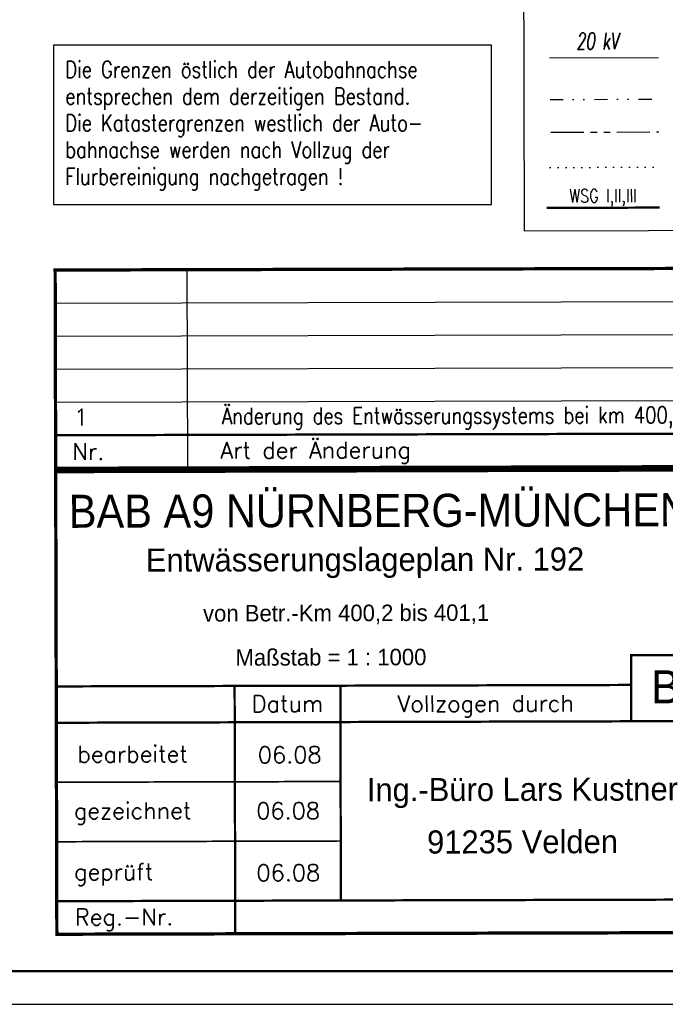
# Model space of a CAD drawing. Extents: x 0 to 1135, y 0 to 420.
# Tile 32 of 77: x 954 to 1051, y 0 to 149. Entities that reach past the tile are written whole.
import ezdxf
from ezdxf.enums import TextEntityAlignment as Align

# ---------------------------------------------------------------- set-up
doc = ezdxf.new("R2010")
doc.units = 0
doc.header["$LTSCALE"] = 2
doc.header["$MEASUREMENT"] = 0
for name, pattern in [('AUSGEZOGEN', [0]), ('GETRENNTX3', [3.25, 1, -0.75, 0, -0.75, 0, -0.75]), ('PHANTOMX2', [5, 2.5, -0.5, 0.5, -0.5, 0.5, -0.5]), ('PUNKTX2_STR', [0.6, 0.1, -0.5]), ('Schutzgebiet', [2.5, 2, -0.5])]:
    doc.linetypes.add(name, pattern=pattern)
for name, color, linetype in [('BAUWOTOP', 250, 'AUSGEZOGEN'), ('FBRTOP', 8, 'AUSGEZOGEN'), ('GRENZL-BAB', 7, 'AUSGEZOGEN'), ('LEGENDE', 7, 'AUSGEZOGEN'), ('Lichtwellenleiter', 8, 'PHANTOMX2'), ('NUTZUNG', 8, 'PUNKTX2_STR'), ('RAHMEN', 250, 'AUSGEZOGEN'), ('STROMLTG', 8, 'AUSGEZOGEN'), ('Telekom', 8, 'GETRENNTX3'), ('WSG', 4, 'Schutzgebiet')]:
    doc.layers.add(name, color=color, linetype=linetype)
doc.styles.add('ROMANS', font='romans.shx', dxfattribs={"width": 0.8})
doc.styles.add('UNIR-H', font='unir_h.shx', dxfattribs={"width": 0.8})
doc.styles.add('UNIR-O', font='unir_o.shx')

msp = doc.modelspace()

# ---------------------------------------------------------------- linework, layer by layer
at = {"layer": 'FBRTOP'}
for points in [[(661.14, 179.11, 0.000001), (685.94, 183.77, 0.000098)], [(499.49, 151.31, 0.000004), (556.36, 151.37, 0.000067)], [(700.61, 186.53, -0.000002), (715, 189.24, -0.000023), (729.21, 191.92, -0.000019), (746.05, 195.09, -0.003046), (758.19, 197.3, -0.001835), (778.39, 200.77, -0.001761), (792.76, 203.13, -0.001618), (808.41, 205.6, -0.001558), (824.25, 207.99, -0.002937), (832.67, 209.19, -0.002359), (841.11, 210.29, 0.001751), (852.49, 211.77, 0.001051), (869.84, 214.12, 0.001274), (884.15, 216.13, 0.002508), (897.81, 218.15, 0.001818), (916.63, 221.1, 0.001623), (931.32, 223.51, 0.000181), (932.75, 223.75, 0.000846)]]:
    msp.add_lwpolyline(points, format="xyb", dxfattribs=at)
at = {"layer": 'GRENZL-BAB'}
msp.add_lwpolyline([(958.89, 121.01), (1025.2, 121.01), (1025.2, 145.12), (958.89, 145.12)], close=True, dxfattribs=at)
at = {"layer": 'LEGENDE'}
for p, q in [((959.17, 106.1), (1124.17, 106.52)), ((959.18, 101.1), (1124.18, 101.52)), ((959.2, 96.1), (1124.2, 96.52)), ((959.21, 91.1), (1124.21, 91.52))]:
    msp.add_line(p, q, dxfattribs=at)
msp.add_lwpolyline([(1030.15, 117.04), (1124.17, 117.29), (1123.73, 287.43), (1029.72, 287.19)], close=True, dxfattribs=at)
for points, const_width in [([(1124.16, 111.52), (959.16, 111.1)], 0.5), ([(959.16, 111.35), (959.24, 80.85)], 0.5), ([(959.22, 86.1), (1124.22, 86.52)], 0.35), ([(1124.49, 81.02), (958.99, 80.6)], 0.5), ([(959.24, 81.1), (1124.24, 81.52)], 0.5), ([(959.24, 80.85), (959.42, 10.35)], 0.5), ([(1046.33, 42.82), (1046.31, 52.82), (1057.31, 52.85)], 0.35), ([(959.32, 48.1), (1046.32, 48.32)], 0.35), ([(986.42, 10.67), (986.32, 48.17)], 0.35), ([(1002.4, 15.71), (1002.32, 48.21)], 0.35), ([(959.33, 42.6), (1057.33, 42.85)], 0.35), ([(959.36, 33.6), (1002.36, 33.71)], 0.25), ([(959.38, 24.6), (1002.38, 24.71)], 0.25), ([(959.4, 15.6), (1057.4, 15.85)], 0.35), ([(959.17, 10.6), (1124.67, 11.02)], 0.5)]:
    msp.add_lwpolyline(points, dxfattribs=dict(at, const_width=const_width))
msp.add_lwpolyline([(979.24, 81.15), (979.16, 111.15)], dxfattribs=at)
at = {"layer": 'Lichtwellenleiter'}
msp.add_line((1034.17, 131.96), (1050.51, 132), dxfattribs=at)
at = {"layer": 'NUTZUNG'}
msp.add_line((1033.97, 126.62), (1050.43, 126.67), dxfattribs=at)
at = {"layer": 'RAHMEN'}
msp.add_line((950, 0), (1135, 0), dxfattribs=at)
at = {"layer": 'RAHMEN', "const_width": 0.35}
msp.add_lwpolyline([(25, 5), (1130, 5), (1130, 415), (25, 415), (25, 5)], dxfattribs=at)
at = {"layer": 'STROMLTG', "color": 4, "linetype": 'AUSGEZOGEN'}
msp.add_line((1033.99, 143.21), (1050.45, 143.25), dxfattribs=at)
at = {"layer": 'Telekom'}
msp.add_line((1034.06, 136.91), (1050.43, 136.95), dxfattribs=at)
at = {"layer": 'WSG', "const_width": 0.35}
msp.add_lwpolyline([(1033.56, 120.5), (1050.63, 120.55)], dxfattribs=at)

# ---------------------------------------------------------------- texts
at = {"layer": 'BAUWOTOP', "style": 'UNIR-H'}
msp.add_text('von Betr.-Km 400,2 bis 401,1', height=2.5, rotation=0.1472, dxfattribs=at).set_placement((981.54, 57.91))
at = {"layer": 'GRENZL-BAB', "style": 'ROMANS', "width": 0.8}
for s, p in [('Die Grenzen östlich der Autobahnachse', (960.7, 140.2)), ('entsprechen dem derzeitigen Bestand.', (960.7, 136.15)), ('Die Katastergrenzen westlich der Auto-', (960.7, 132.11)), ('bahnachse werden nach Vollzug der', (960.7, 128.06)), ('Flurbereinigung nachgetragen !', (960.7, 124.01))]:
    msp.add_text(s, height=2.5, dxfattribs=at).set_placement(p)
at = {"layer": 'LEGENDE'}
for s, height, style, p in [('1', 2.5, 'ROMANS', (962.01, 87.58)), ('Art der Änderung', 2.5, 'ROMANS', (984.19, 82.57)), ('Nr.', 2.5, 'ROMANS', (961.78, 82.39)), ('Entwässerungslageplan Nr. 192', 3.5, 'UNIR-H', (972.88, 65.46)), ('Maßstab = 1 : 1000', 2.5, 'UNIR-H', (986.45, 51.23)), ('B', 5, 'UNIR-H', (1049.34, 45.53)), ('06.08', 2.5, 'ROMANS', (989.84, 36.49)), ('gezeichnet', 2.5, 'ROMANS', (962, 28.02)), ('06.08', 2.5, 'ROMANS', (989.6, 28.02)), ('geprüft', 2.5, 'ROMANS', (962.03, 18.78)), ('06.08', 2.5, 'ROMANS', (989.63, 18.64)), ('Reg.-Nr.', 2.5, 'ROMANS', (962.15, 11.94))]:
    msp.add_text(s, height=height, rotation=0.1472, dxfattribs=dict(at, style=style)).set_placement(p)
at = {"layer": 'LEGENDE', "style": 'ROMANS', "width": 0.8}
msp.add_text('Änderung des Entwässerungssystems bei km 400,572 West', height=2.5, rotation=0.1472, dxfattribs=at).set_placement((984.42, 87.76))
at = {"layer": 'LEGENDE', "style": 'UNIR-H', "width": 0.895858}
msp.add_text('BAB A9 NÜRNBERG-MÜNCHEN', height=5, rotation=0.1567, dxfattribs=at).set_placement((961.23, 72.09), (1055.23, 72.35), align=Align.FIT)
at = {"layer": 'LEGENDE'}
for s, height, style, p in [('Datum', 2.5, 'ROMANS', (994.33, 44.23)), ('Vollzogen durch', 2.5, 'ROMANS', (1024.33, 44.27)), ('bearbeitet', 2.5, 'ROMANS', (970.89, 36.61)), ('Ing.-Büro Lars Kustner', 3.5, 'UNIR-O', (1029.87, 30.78)), ('91235 Velden', 3.5, 'UNIR-O', (1029.89, 22.84))]:
    msp.add_text(s, height=height, rotation=0.1472, dxfattribs=dict(at, style=style)).set_placement(p, align=Align.CENTER)
at = {"layer": 'STROMLTG', "color": 4, "style": 'ROMANS', "oblique": 7, "width": 0.66}
msp.add_text('20 kV', height=2.5, rotation=0.1472, dxfattribs=at).set_placement((1038.02, 144.48))
at = {"layer": 'WSG', "style": 'ROMANS', "width": 0.8}
msp.add_text('WSG I,II,III', height=2, rotation=0.1472, dxfattribs=at).set_placement((1036.96, 121.33))

doc.saveas('drawing.dxf')
